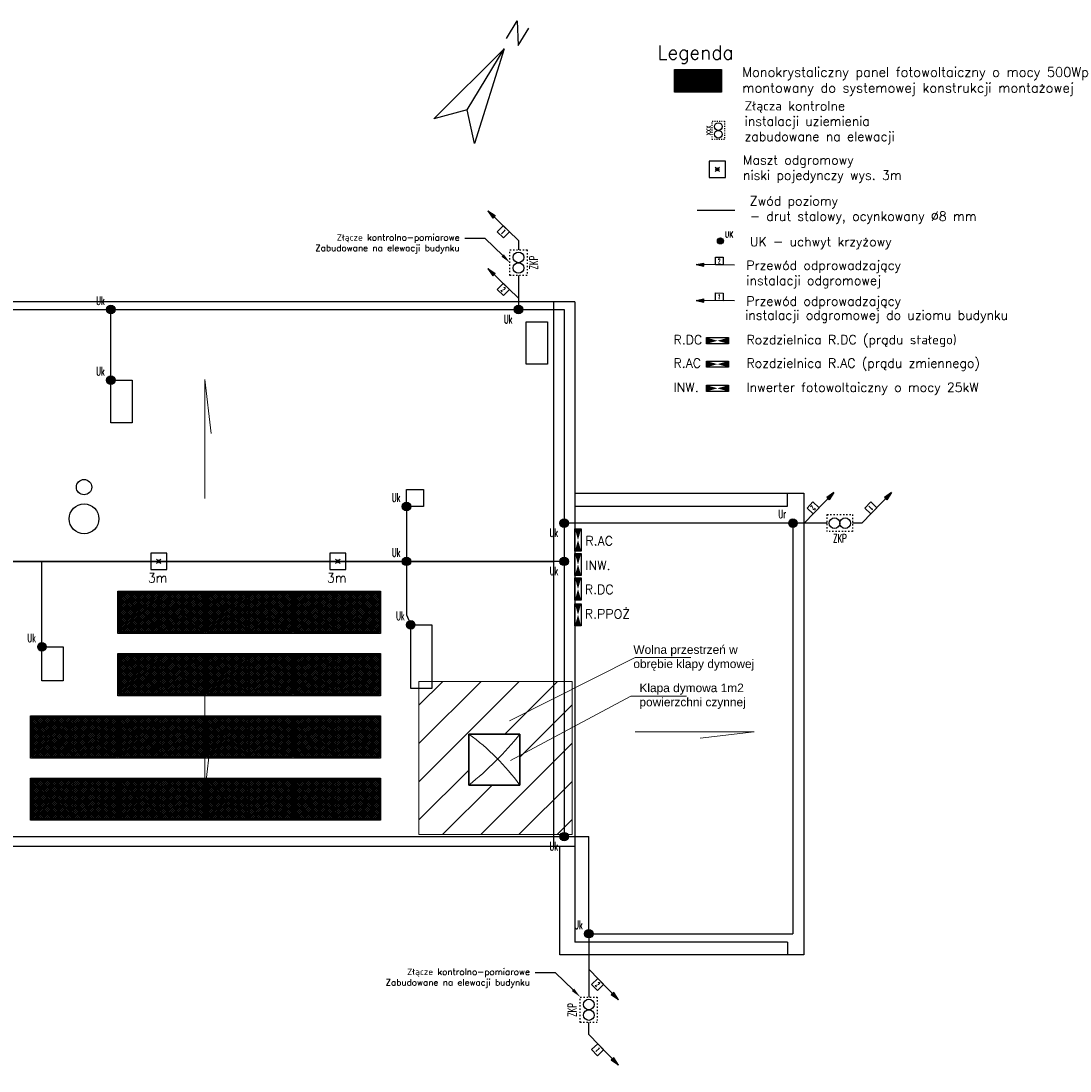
# Model space of a CAD drawing. Header units: millimetres. Extents: x 2260 to 32334, y -33324 to 11762.
# Tile 79 of 79: x 22887 to 25354, y 9294 to 11762. Entities that reach past the tile are written whole.
import ezdxf
from ezdxf import colors
from ezdxf.entities.mleader import LeaderData, LeaderLine
from ezdxf.enums import TextEntityAlignment as Align
from ezdxf.math import Vec2, Vec3

# ---------------------------------------------------------------- set-up
doc = ezdxf.new("R2010")
doc.units = ezdxf.units.MM
doc.linetypes.add('ACAD_ISO03W100', pattern=[30, 12, -18])
doc.linetypes.add('ArcadiaLine2077533452649863992', pattern=[0])
for name, color, linetype in [('_E_SCHEMAT-NR OBWODU', 240, 'Continuous'), ('_KO_ODGROM', 5, 'Continuous'), ('_KO_TEKST', 7, 'Continuous'), ('_KO_UZIOM', 4, 'Continuous')]:
    doc.layers.add(name, color=color, linetype=linetype)
doc.layers.add('cienka', color=252, linetype='Continuous', lineweight=15)
doc.layers.add('oddymianie', color=5, linetype='Continuous', lineweight=20, plot=False)
doc.styles.add('KO', font='simplex.shx')
doc.styles.get("Standard").update_dxf_attribs({"font": 'arial.ttf'})

# ---------------------------------------------------------------- blocks, each defined once
blk = doc.blocks.new('*U56')
at = {"linetype": 'ACAD_ISO03W100', "ltscale": 0.025}
blk.add_lwpolyline([(-2, 0), (2, 0), (2, -6), (-2, -6)], close=True, dxfattribs=at)
for centre in [(0, -1.75), (0, -4.25)]:
    blk.add_circle(centre, 1.25)
at = {"style": 'KO', "width": 0.6}
blk.add_attdef('NR_ZLACZA', text='', height=2, rotation=90, dxfattribs=at).set_placement((-3.5, -3), align=Align.MIDDLE)
blk = doc.blocks.new('*U58')
blk.add_hatch(color=256).paths.add_polyline_path([(-20, -1), (-20, 1), (-25, 0)])
for p, q in [((-25, 0), (-20, 1)), ((0, 0), (-25, 0)), ((-25, 0), (-20, -1)), ((-20, -1), (-20, 1))]:
    blk.add_line(p, q)
blk.add_lwpolyline([(-12.5, 0), (-12.5, 5), (-7.5, 5), (-7.5, 0)], close=True)
at = {"style": 'KO', "width": 0.5}
blk.add_attdef('OZNACZENIE_1', text='', height=3, rotation=359.99953, dxfattribs=at).set_placement((-10, 2.5), align=Align.MIDDLE)
blk = doc.blocks.new('*U60')
h = blk.add_hatch(color=256)
edge = h.paths.add_edge_path()
edge.add_ellipse((0, 0), major_axis=(1, 0), ratio=1, start_angle=0, end_angle=360)
blk.add_circle((0, 0), 1)
at = {"style": 'KO', "width": 0.6}
blk.add_attdef('OZNACZENIE_1', text='', height=2, dxfattribs=at).set_placement((1.5, 0.5), align=Align.BOTTOM_LEFT)
blk.add_attdef('OZNACZENIE_2', text='', height=2, dxfattribs=at).set_placement((1.5, -1), align=Align.TOP_LEFT)
blk = doc.blocks.new('*U61')
for p, q in [((-0.71, 0.71), (0.71, -0.71)), ((-0.71, -0.71), (0.71, 0.71))]:
    blk.add_line(p, q)
blk.add_lwpolyline([(-2.65, -2.65), (2.65, -2.65), (2.65, 2.65), (-2.65, 2.65)], close=True)
blk.add_circle((0, 0), 0.5)
at = {"style": 'KO', "width": 0.6}
for tag, p in [('OPIS_1', (0, -3.5)), ('OPIS_2', (0, -6)), ('OPIS_3', (0, -8.5))]:
    blk.add_attdef(tag, text='', height=2, dxfattribs=at).set_placement(p, align=Align.TOP_CENTER)

msp = doc.modelspace()

# ---------------------------------------------------------------- hatches: boundary and pattern name
at = {"layer": '_E_SCHEMAT-NR OBWODU', "ltscale": 50}
h = msp.add_hatch(dxfattribs=at)
h.set_pattern_fill('ANSI37', color=142, scale=0.54, angle=270)
h.set_pattern_definition([(315, (44805.1236, 55450.2798), (1.212334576, 1.212334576), []), (45, (44805.1236, 55450.2798), (-1.212334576, 1.212334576), [])])
h.paths.add_polyline_path([(24425.193, 11596.269), (24425.193, 11647.127), (24479.233, 11647.127), (24479.233, 11596.269)])
h = msp.add_hatch(dxfattribs=at)
h.set_pattern_fill('ANSI37', color=142, scale=0.54, angle=270)
h.set_pattern_definition([(315, (44816.5598, 55450.2798), (1.212334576, 1.212334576), []), (45, (44816.5598, 55450.2798), (-1.212334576, 1.212334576), [])])
h.paths.add_polyline_path([(24532.829, 11596.269), (24532.829, 11647.127), (24479.233, 11647.127), (24479.233, 11596.269)])
h = msp.add_hatch(color=240, dxfattribs=at)
h.dxf.hatch_style = 1
h.paths.add_polyline_path([(24524.844, 11010.477), (24498.835, 11003.105), (24498.835, 11017.849)])
h = msp.add_hatch(color=240, dxfattribs=at)
h.dxf.hatch_style = 1
h.paths.add_polyline_path([(24524.844, 11010.477), (24550.852, 11003.105), (24550.852, 11017.849)])
h = msp.add_hatch(color=240, dxfattribs=at)
h.dxf.hatch_style = 1
h.paths.add_polyline_path([(24524.844, 10955.439), (24498.835, 10948.067), (24498.835, 10962.812)])
h = msp.add_hatch(color=240, dxfattribs=at)
h.dxf.hatch_style = 1
h.paths.add_polyline_path([(24524.844, 10955.439), (24550.852, 10948.067), (24550.852, 10962.812)])
h = msp.add_hatch(color=240, dxfattribs=at)
h.dxf.hatch_style = 1
h.paths.add_polyline_path([(24524.844, 10898.655), (24498.835, 10891.283), (24498.835, 10906.027)])
h = msp.add_hatch(color=240, dxfattribs=at)
h.dxf.hatch_style = 1
h.paths.add_polyline_path([(24524.844, 10898.655), (24550.852, 10891.283), (24550.852, 10906.027)])
h = msp.add_hatch(color=240, dxfattribs=at)
h.dxf.hatch_style = 1
h.paths.add_polyline_path([(24197, 10542.055), (24189.628, 10568.064), (24204.372, 10568.064)])
h = msp.add_hatch(color=240, dxfattribs=at)
h.dxf.hatch_style = 1
h.paths.add_polyline_path([(24197, 10542.055), (24189.628, 10516.047), (24204.372, 10516.047)])
h = msp.add_hatch(color=240, dxfattribs=at)
h.dxf.hatch_style = 1
h.paths.add_polyline_path([(24197, 10484.441), (24189.628, 10510.45), (24204.372, 10510.45)])
h = msp.add_hatch(color=240, dxfattribs=at)
h.dxf.hatch_style = 1
h.paths.add_polyline_path([(24197, 10484.441), (24189.628, 10458.433), (24204.372, 10458.433)])
h = msp.add_hatch(color=240, dxfattribs=at)
h.dxf.hatch_style = 1
h.paths.add_polyline_path([(24197, 10426.828), (24189.628, 10452.836), (24204.372, 10452.836)])
h = msp.add_hatch(dxfattribs=at)
h.set_pattern_fill('ANSI37', color=142, angle=90)
h.set_pattern_definition([(135, (-14443.8583, -70791.9103), (-2.24506403, -2.24506403), []), (225, (-14443.8583, -70791.9103), (2.24506403, -2.24506403), [])])
h.paths.add_polyline_path([(23118.606, 10419.221), (23118.606, 10325.039), (23217.858, 10325.039), (23217.858, 10419.221)])
h = msp.add_hatch(dxfattribs=at)
h.set_pattern_fill('ANSI37', color=142, angle=90)
h.set_pattern_definition([(135, (-14422.68, -70791.9103), (-2.24506403, -2.24506403), []), (225, (-14422.68, -70791.9103), (2.24506403, -2.24506403), [])])
h.paths.add_polyline_path([(23317.933, 10419.221), (23317.933, 10325.039), (23217.858, 10325.039), (23217.858, 10419.221)])
h = msp.add_hatch(dxfattribs=at)
h.set_pattern_fill('ANSI37', color=142, angle=90)
h.set_pattern_definition([(135, (-14237.794, -70791.9103), (-2.24506403, -2.24506403), []), (225, (-14237.794, -70791.9103), (2.24506403, -2.24506403), [])])
h.paths.add_polyline_path([(23324.67, 10419.221), (23324.67, 10325.039), (23423.922, 10325.039), (23423.922, 10419.221)])
h = msp.add_hatch(dxfattribs=at)
h.set_pattern_fill('ANSI37', color=142, angle=90)
h.set_pattern_definition([(135, (-14216.6158, -70791.9103), (-2.24506403, -2.24506403), []), (225, (-14216.6158, -70791.9103), (2.24506403, -2.24506403), [])])
h.paths.add_polyline_path([(23523.997, 10419.221), (23523.997, 10325.039), (23423.922, 10325.039), (23423.922, 10419.221)])
h = msp.add_hatch(dxfattribs=at)
h.set_pattern_fill('ANSI37', color=142, angle=90)
h.set_pattern_definition([(135, (-14031.73, -70791.9103), (-2.24506403, -2.24506403), []), (225, (-14031.73, -70791.9103), (2.24506403, -2.24506403), [])])
h.paths.add_polyline_path([(23530.734, 10419.221), (23530.734, 10325.039), (23629.987, 10325.039), (23629.987, 10419.221)])
h = msp.add_hatch(dxfattribs=at)
h.set_pattern_fill('ANSI37', color=142, angle=90)
h.set_pattern_definition([(135, (-14010.5516, -70791.9103), (-2.24506403, -2.24506403), []), (225, (-14010.5516, -70791.9103), (2.24506403, -2.24506403), [])])
h.paths.add_polyline_path([(23730.061, 10419.221), (23730.061, 10325.039), (23629.987, 10325.039), (23629.987, 10419.221)])
h = msp.add_hatch(color=240, dxfattribs=at)
h.dxf.hatch_style = 1
h.paths.add_polyline_path([(24197, 10426.828), (24189.628, 10400.819), (24204.372, 10400.819)])
h = msp.add_hatch(color=240, dxfattribs=at)
h.dxf.hatch_style = 1
h.paths.add_polyline_path([(24197, 10366.291), (24189.628, 10392.299), (24204.372, 10392.299)])
h = msp.add_hatch(color=240, dxfattribs=at)
h.dxf.hatch_style = 1
h.paths.add_polyline_path([(24197, 10366.291), (24189.628, 10340.283), (24204.372, 10340.283)])
h = msp.add_hatch(dxfattribs=at)
h.set_pattern_fill('ANSI37', color=142, angle=90)
h.set_pattern_definition([(135, (-14443.8583, -70938.3856), (-2.24506403, -2.24506403), []), (225, (-14443.8583, -70938.3856), (2.24506403, -2.24506403), [])])
h.paths.add_polyline_path([(23118.606, 10272.746), (23118.606, 10178.564), (23217.858, 10178.564), (23217.858, 10272.746)])
h = msp.add_hatch(dxfattribs=at)
h.set_pattern_fill('ANSI37', color=142, angle=90)
h.set_pattern_definition([(135, (-14422.68, -70938.3856), (-2.24506403, -2.24506403), []), (225, (-14422.68, -70938.3856), (2.24506403, -2.24506403), [])])
h.paths.add_polyline_path([(23317.933, 10272.746), (23317.933, 10178.564), (23217.858, 10178.564), (23217.858, 10272.746)])
h = msp.add_hatch(dxfattribs=at)
h.set_pattern_fill('ANSI37', color=142, angle=90)
h.set_pattern_definition([(135, (-14237.794, -70938.3856), (-2.24506403, -2.24506403), []), (225, (-14237.794, -70938.3856), (2.24506403, -2.24506403), [])])
h.paths.add_polyline_path([(23324.67, 10272.746), (23324.67, 10178.564), (23423.922, 10178.564), (23423.922, 10272.746)])
h = msp.add_hatch(dxfattribs=at)
h.set_pattern_fill('ANSI37', color=142, angle=90)
h.set_pattern_definition([(135, (-14216.6158, -70938.3856), (-2.24506403, -2.24506403), []), (225, (-14216.6158, -70938.3856), (2.24506403, -2.24506403), [])])
h.paths.add_polyline_path([(23523.997, 10272.746), (23523.997, 10178.564), (23423.922, 10178.564), (23423.922, 10272.746)])
h = msp.add_hatch(dxfattribs=at)
h.set_pattern_fill('ANSI37', color=142, angle=90)
h.set_pattern_definition([(135, (-14031.73, -70938.3856), (-2.24506403, -2.24506403), []), (225, (-14031.73, -70938.3856), (2.24506403, -2.24506403), [])])
h.paths.add_polyline_path([(23530.734, 10272.746), (23530.734, 10178.564), (23629.987, 10178.564), (23629.987, 10272.746)])
h = msp.add_hatch(dxfattribs=at)
h.set_pattern_fill('ANSI37', color=142, angle=90)
h.set_pattern_definition([(135, (-14010.5516, -70938.3856), (-2.24506403, -2.24506403), []), (225, (-14010.5516, -70938.3856), (2.24506403, -2.24506403), [])])
h.paths.add_polyline_path([(23730.061, 10272.746), (23730.061, 10178.564), (23629.987, 10178.564), (23629.987, 10272.746)])
h = msp.add_hatch(dxfattribs=at)
h.set_pattern_fill('ANSI37', color=142, angle=90)
h.set_pattern_definition([(135, (-14649.9225, -71084.8608), (-2.24506403, -2.24506403), []), (225, (-14649.9225, -71084.8608), (2.24506403, -2.24506403), [])])
h.paths.add_polyline_path([(22912.541, 10126.271), (22912.541, 10032.089), (23011.794, 10032.089), (23011.794, 10126.271)])
h = msp.add_hatch(dxfattribs=at)
h.set_pattern_fill('ANSI37', color=142, angle=90)
h.set_pattern_definition([(135, (-14628.7443, -71084.8608), (-2.24506403, -2.24506403), []), (225, (-14628.7443, -71084.8608), (2.24506403, -2.24506403), [])])
h.paths.add_polyline_path([(23111.868, 10126.271), (23111.868, 10032.089), (23011.794, 10032.089), (23011.794, 10126.271)])
h = msp.add_hatch(dxfattribs=at)
h.set_pattern_fill('ANSI37', color=142, angle=90)
h.set_pattern_definition([(135, (-14443.8583, -71084.8608), (-2.24506403, -2.24506403), []), (225, (-14443.8583, -71084.8608), (2.24506403, -2.24506403), [])])
h.paths.add_polyline_path([(23118.606, 10126.271), (23118.606, 10032.089), (23217.858, 10032.089), (23217.858, 10126.271)])
h = msp.add_hatch(dxfattribs=at)
h.set_pattern_fill('ANSI37', color=142, angle=90)
h.set_pattern_definition([(135, (-14422.68, -71084.8608), (-2.24506403, -2.24506403), []), (225, (-14422.68, -71084.8608), (2.24506403, -2.24506403), [])])
h.paths.add_polyline_path([(23317.933, 10126.271), (23317.933, 10032.089), (23217.858, 10032.089), (23217.858, 10126.271)])
h = msp.add_hatch(dxfattribs=at)
h.set_pattern_fill('ANSI37', color=142, angle=90)
h.set_pattern_definition([(135, (-14237.794, -71084.8608), (-2.24506403, -2.24506403), []), (225, (-14237.794, -71084.8608), (2.24506403, -2.24506403), [])])
h.paths.add_polyline_path([(23324.67, 10126.271), (23324.67, 10032.089), (23423.922, 10032.089), (23423.922, 10126.271)])
h = msp.add_hatch(dxfattribs=at)
h.set_pattern_fill('ANSI37', color=142, angle=90)
h.set_pattern_definition([(135, (-14216.6158, -71084.8608), (-2.24506403, -2.24506403), []), (225, (-14216.6158, -71084.8608), (2.24506403, -2.24506403), [])])
h.paths.add_polyline_path([(23523.997, 10126.271), (23523.997, 10032.089), (23423.922, 10032.089), (23423.922, 10126.271)])
h = msp.add_hatch(dxfattribs=at)
h.set_pattern_fill('ANSI37', color=142, angle=90)
h.set_pattern_definition([(135, (-14031.73, -71084.8608), (-2.24506403, -2.24506403), []), (225, (-14031.73, -71084.8608), (2.24506403, -2.24506403), [])])
h.paths.add_polyline_path([(23530.734, 10126.271), (23530.734, 10032.089), (23629.987, 10032.089), (23629.987, 10126.271)])
h = msp.add_hatch(dxfattribs=at)
h.set_pattern_fill('ANSI37', color=142, angle=90)
h.set_pattern_definition([(135, (-14010.5516, -71084.8608), (-2.24506403, -2.24506403), []), (225, (-14010.5516, -71084.8608), (2.24506403, -2.24506403), [])])
h.paths.add_polyline_path([(23730.061, 10126.271), (23730.061, 10032.089), (23629.987, 10032.089), (23629.987, 10126.271)])
h = msp.add_hatch(dxfattribs=at)
h.set_pattern_fill('ANSI37', color=142, angle=90)
h.set_pattern_definition([(135, (-14649.9225, -71231.336), (-2.24506403, -2.24506403), []), (225, (-14649.9225, -71231.336), (2.24506403, -2.24506403), [])])
h.paths.add_polyline_path([(22912.541, 9979.796), (22912.541, 9885.614), (23011.794, 9885.614), (23011.794, 9979.796)])
h = msp.add_hatch(dxfattribs=at)
h.set_pattern_fill('ANSI37', color=142, angle=90)
h.set_pattern_definition([(135, (-14628.7443, -71231.336), (-2.24506403, -2.24506403), []), (225, (-14628.7443, -71231.336), (2.24506403, -2.24506403), [])])
h.paths.add_polyline_path([(23111.868, 9979.796), (23111.868, 9885.614), (23011.794, 9885.614), (23011.794, 9979.796)])
h = msp.add_hatch(dxfattribs=at)
h.set_pattern_fill('ANSI37', color=142, angle=90)
h.set_pattern_definition([(135, (-14443.8583, -71231.336), (-2.24506403, -2.24506403), []), (225, (-14443.8583, -71231.336), (2.24506403, -2.24506403), [])])
h.paths.add_polyline_path([(23118.606, 9979.796), (23118.606, 9885.614), (23217.858, 9885.614), (23217.858, 9979.796)])
h = msp.add_hatch(dxfattribs=at)
h.set_pattern_fill('ANSI37', color=142, angle=90)
h.set_pattern_definition([(135, (-14422.68, -71231.336), (-2.24506403, -2.24506403), []), (225, (-14422.68, -71231.336), (2.24506403, -2.24506403), [])])
h.paths.add_polyline_path([(23317.933, 9979.796), (23317.933, 9885.614), (23217.858, 9885.614), (23217.858, 9979.796)])
h = msp.add_hatch(dxfattribs=at)
h.set_pattern_fill('ANSI37', color=142, angle=90)
h.set_pattern_definition([(135, (-14237.794, -71231.336), (-2.24506403, -2.24506403), []), (225, (-14237.794, -71231.336), (2.24506403, -2.24506403), [])])
h.paths.add_polyline_path([(23324.67, 9979.796), (23324.67, 9885.614), (23423.922, 9885.614), (23423.922, 9979.796)])
h = msp.add_hatch(dxfattribs=at)
h.set_pattern_fill('ANSI37', color=142, angle=90)
h.set_pattern_definition([(135, (-14216.6158, -71231.336), (-2.24506403, -2.24506403), []), (225, (-14216.6158, -71231.336), (2.24506403, -2.24506403), [])])
h.paths.add_polyline_path([(23523.997, 9979.796), (23523.997, 9885.614), (23423.922, 9885.614), (23423.922, 9979.796)])
h = msp.add_hatch(dxfattribs=at)
h.set_pattern_fill('ANSI37', color=142, angle=90)
h.set_pattern_definition([(135, (-14031.73, -71231.336), (-2.24506403, -2.24506403), []), (225, (-14031.73, -71231.336), (2.24506403, -2.24506403), [])])
h.paths.add_polyline_path([(23530.734, 9979.796), (23530.734, 9885.614), (23629.987, 9885.614), (23629.987, 9979.796)])
h = msp.add_hatch(dxfattribs=at)
h.set_pattern_fill('ANSI37', color=142, angle=90)
h.set_pattern_definition([(135, (-14010.5516, -71231.336), (-2.24506403, -2.24506403), []), (225, (-14010.5516, -71231.336), (2.24506403, -2.24506403), [])])
h.paths.add_polyline_path([(23730.061, 9979.796), (23730.061, 9885.614), (23629.987, 9885.614), (23629.987, 9979.796)])
at = {"layer": 'oddymianie', "transparency": 33554687}
h = msp.add_hatch(dxfattribs=at)
h.set_pattern_fill('ANSI31', color=5, scale=20, angle=180)
h.set_pattern_definition([(225, (45385.68, 8367.33), (44.90128, -44.90128), [])])
h.paths.add_polyline_path([(24183.114, 10209.71), (23823.114, 10209.71), (23823.114, 9849.71), (24183.114, 9849.71)])
h.paths.add_polyline_path([(24060.426, 9965.952), (23940.426, 9965.952), (23940.426, 10085.952), (24060.426, 10085.952)], flags=16)

# ---------------------------------------------------------------- linework, layer by layer
at = {"linetype": 'ArcadiaLine2077533452649863992', "lineweight": 25}
for p, q in [((24028.971, 11721.133), (24053.892, 11762.134)), ((24028.971, 11721.133), (24053.892, 11762.134)), ((24028.971, 11721.133), (24053.892, 11762.134)), ((24028.971, 11721.133), (24053.892, 11762.134)), ((24053.892, 11762.134), (24056.447, 11704.433)), ((24053.892, 11762.134), (24056.447, 11704.433)), ((24053.892, 11762.134), (24056.447, 11704.433)), ((24053.892, 11762.134), (24056.447, 11704.433)), ((24056.447, 11704.433), (24081.376, 11745.449)), ((24056.447, 11704.433), (24081.376, 11745.449)), ((24056.447, 11704.433), (24081.376, 11745.449)), ((24056.447, 11704.433), (24081.376, 11745.449)), ((23857.962, 11532.408), (24023.454, 11696.345)), ((23857.962, 11532.408), (24023.454, 11696.345)), ((23857.962, 11532.408), (24023.454, 11696.345)), ((23857.962, 11532.408), (24023.454, 11696.345)), ((23936.469, 11553.619), (24023.454, 11696.345)), ((23936.469, 11553.619), (24023.454, 11696.345)), ((23936.469, 11553.619), (24023.454, 11696.345)), ((23936.469, 11553.619), (24023.454, 11696.345)), ((24023.454, 11696.345), (23953.6, 11474.121)), ((24023.454, 11696.345), (23953.6, 11474.121)), ((24023.454, 11696.345), (23953.6, 11474.121)), ((24023.454, 11696.345), (23953.6, 11474.121)), ((23936.469, 11553.619), (23857.962, 11532.408)), ((23936.469, 11553.619), (23857.962, 11532.408)), ((23936.469, 11553.619), (23857.962, 11532.408)), ((23936.469, 11553.619), (23857.962, 11532.408)), ((23953.6, 11474.121), (23936.469, 11553.619)), ((23953.6, 11474.121), (23936.469, 11553.619)), ((23953.6, 11474.121), (23936.469, 11553.619)), ((23953.6, 11474.121), (23936.469, 11553.619))]:
    msp.add_line(p, q, dxfattribs=at)
at = {"color": 5}
for p, q in [((24057.034, 11245.942), (24057.034, 11224.01)), ((24864.617, 10581.775), (24842.685, 10581.776))]:
    msp.add_line(p, q, dxfattribs=at)
for p, q in [((24189.628, 11101.808), (19494.628, 11101.808)), ((24139.628, 11101.808), (24139.628, 9821.808)), ((24189.628, 11101.808), (24189.628, 9821.808)), ((24189.628, 11101.808), (24189.628, 9821.808)), ((24189.628, 10651.808), (24689.628, 10651.808)), ((24689.628, 10651.808), (24727.628, 10651.808)), ((24689.628, 10621.808), (24689.628, 10651.808)), ((24727.628, 10651.808), (24727.628, 9566.808)), ((24189.628, 10621.808), (24689.628, 10621.808)), ((24189.628, 9821.808), (22089.628, 9821.808)), ((24154.628, 9566.808), (24154.628, 9821.808)), ((24189.628, 9821.808), (24189.628, 9596.808)), ((24689.628, 9596.808), (24189.628, 9596.808)), ((24689.628, 9596.808), (24689.628, 9566.808)), ((24689.628, 9566.808), (24154.628, 9566.808)), ((24727.628, 9566.808), (24689.628, 9566.808))]:
    msp.add_line(p, q)
msp.add_lwpolyline([(24074.961, 11055.101), (24124.961, 11055.101), (24124.961, 10955.101), (24074.961, 10955.101), (24074.961, 11055.101)])
for centre, radius in [((23035.533, 10666.313), 18), ((23035.533, 10591.808), 35)]:
    msp.add_circle(centre, radius)
at = {"layer": '_E_SCHEMAT-NR OBWODU', "color": 20, "ltscale": 50}
for points in [[(24423.876, 11595.03), (24423.876, 11648.489), (24534.576, 11648.489), (24534.576, 11595.03)], [(24425.154, 11596.269), (24425.154, 11647.127), (24479.233, 11647.127), (24479.233, 11596.269)], [(24533.312, 11596.269), (24533.312, 11647.127), (24479.233, 11647.127), (24479.233, 11596.269)], [(23320.371, 10421.515), (23320.371, 10322.517), (23115.371, 10322.517), (23115.371, 10421.515)], [(23117.713, 10419.221), (23117.713, 10325.039), (23217.858, 10325.039), (23217.858, 10419.221)], [(23318.004, 10419.221), (23318.004, 10325.039), (23217.858, 10325.039), (23217.858, 10419.221)], [(23526.436, 10421.515), (23526.436, 10322.517), (23321.436, 10322.517), (23321.436, 10421.515)], [(23323.777, 10419.221), (23323.777, 10325.039), (23423.922, 10325.039), (23423.922, 10419.221)], [(23524.068, 10419.221), (23524.068, 10325.039), (23423.922, 10325.039), (23423.922, 10419.221)], [(23732.5, 10421.515), (23732.5, 10322.517), (23527.5, 10322.517), (23527.5, 10421.515)], [(23529.841, 10419.221), (23529.841, 10325.039), (23629.987, 10325.039), (23629.987, 10419.221)], [(23730.132, 10419.221), (23730.132, 10325.039), (23629.987, 10325.039), (23629.987, 10419.221)], [(23320.371, 10275.039), (23320.371, 10176.042), (23115.371, 10176.042), (23115.371, 10275.039)], [(23117.713, 10272.746), (23117.713, 10178.564), (23217.858, 10178.564), (23217.858, 10272.746)], [(23318.004, 10272.746), (23318.004, 10178.564), (23217.858, 10178.564), (23217.858, 10272.746)], [(23526.436, 10275.039), (23526.436, 10176.042), (23321.436, 10176.042), (23321.436, 10275.039)], [(23323.777, 10272.746), (23323.777, 10178.564), (23423.922, 10178.564), (23423.922, 10272.746)], [(23524.068, 10272.746), (23524.068, 10178.564), (23423.922, 10178.564), (23423.922, 10272.746)], [(23732.5, 10275.039), (23732.5, 10176.042), (23527.5, 10176.042), (23527.5, 10275.039)], [(23529.841, 10272.746), (23529.841, 10178.564), (23629.987, 10178.564), (23629.987, 10272.746)], [(23730.132, 10272.746), (23730.132, 10178.564), (23629.987, 10178.564), (23629.987, 10272.746)], [(23114.307, 10128.564), (23114.307, 10029.566), (22909.307, 10029.566), (22909.307, 10128.564)], [(22911.648, 10126.271), (22911.648, 10032.089), (23011.794, 10032.089), (23011.794, 10126.271)], [(23111.94, 10126.271), (23111.94, 10032.089), (23011.794, 10032.089), (23011.794, 10126.271)], [(23320.371, 10128.564), (23320.371, 10029.566), (23115.371, 10029.566), (23115.371, 10128.564)], [(23117.713, 10126.271), (23117.713, 10032.089), (23217.858, 10032.089), (23217.858, 10126.271)], [(23318.004, 10126.271), (23318.004, 10032.089), (23217.858, 10032.089), (23217.858, 10126.271)], [(23526.436, 10128.564), (23526.436, 10029.566), (23321.436, 10029.566), (23321.436, 10128.564)], [(23323.777, 10126.271), (23323.777, 10032.089), (23423.922, 10032.089), (23423.922, 10126.271)], [(23524.068, 10126.271), (23524.068, 10032.089), (23423.922, 10032.089), (23423.922, 10126.271)], [(23732.5, 10128.564), (23732.5, 10029.566), (23527.5, 10029.566), (23527.5, 10128.564)], [(23529.841, 10126.271), (23529.841, 10032.089), (23629.987, 10032.089), (23629.987, 10126.271)], [(23730.132, 10126.271), (23730.132, 10032.089), (23629.987, 10032.089), (23629.987, 10126.271)], [(23114.307, 9982.089), (23114.307, 9883.091), (22909.307, 9883.091), (22909.307, 9982.089)], [(22911.648, 9979.796), (22911.648, 9885.614), (23011.794, 9885.614), (23011.794, 9979.796)], [(23111.94, 9979.796), (23111.94, 9885.614), (23011.794, 9885.614), (23011.794, 9979.796)], [(23320.371, 9982.089), (23320.371, 9883.091), (23115.371, 9883.091), (23115.371, 9982.089)], [(23117.713, 9979.796), (23117.713, 9885.614), (23217.858, 9885.614), (23217.858, 9979.796)], [(23318.004, 9979.796), (23318.004, 9885.614), (23217.858, 9885.614), (23217.858, 9979.796)], [(23526.436, 9982.089), (23526.436, 9883.091), (23321.436, 9883.091), (23321.436, 9982.089)], [(23323.777, 9979.796), (23323.777, 9885.614), (23423.922, 9885.614), (23423.922, 9979.796)], [(23524.068, 9979.796), (23524.068, 9885.614), (23423.922, 9885.614), (23423.922, 9979.796)], [(23732.5, 9982.089), (23732.5, 9883.091), (23527.5, 9883.091), (23527.5, 9982.089)], [(23529.841, 9979.796), (23529.841, 9885.614), (23629.987, 9885.614), (23629.987, 9979.796)], [(23730.132, 9979.796), (23730.132, 9885.614), (23629.987, 9885.614), (23629.987, 9979.796)]]:
    msp.add_lwpolyline(points, close=True, dxfattribs=at)
at = {"layer": '_E_SCHEMAT-NR OBWODU', "color": 142, "ltscale": 50}
for points in [[(24533.312, 11647.127), (24533.312, 11596.269), (24425.154, 11596.269), (24425.154, 11647.127)], [(23117.713, 10325.039), (23117.713, 10419.221), (23318.004, 10419.221), (23318.004, 10325.039)], [(23323.777, 10325.039), (23323.777, 10419.221), (23524.068, 10419.221), (23524.068, 10325.039)], [(23529.841, 10325.039), (23529.841, 10419.221), (23730.132, 10419.221), (23730.132, 10325.039)], [(23117.713, 10178.564), (23117.713, 10272.746), (23318.004, 10272.746), (23318.004, 10178.564)], [(23323.777, 10178.564), (23323.777, 10272.746), (23524.068, 10272.746), (23524.068, 10178.564)], [(23529.841, 10178.564), (23529.841, 10272.746), (23730.132, 10272.746), (23730.132, 10178.564)], [(22911.648, 10032.089), (22911.648, 10126.271), (23111.94, 10126.271), (23111.94, 10032.089)], [(23117.713, 10032.089), (23117.713, 10126.271), (23318.004, 10126.271), (23318.004, 10032.089)], [(23323.777, 10032.089), (23323.777, 10126.271), (23524.068, 10126.271), (23524.068, 10032.089)], [(23529.841, 10032.089), (23529.841, 10126.271), (23730.132, 10126.271), (23730.132, 10032.089)], [(22911.648, 9885.614), (22911.648, 9979.796), (23111.94, 9979.796), (23111.94, 9885.614)], [(23117.713, 9885.614), (23117.713, 9979.796), (23318.004, 9979.796), (23318.004, 9885.614)], [(23323.777, 9885.614), (23323.777, 9979.796), (23524.068, 9979.796), (23524.068, 9885.614)], [(23529.841, 9885.614), (23529.841, 9979.796), (23730.132, 9979.796), (23730.132, 9885.614)]]:
    msp.add_lwpolyline(points, close=True, dxfattribs=at)
at = {"layer": '_E_SCHEMAT-NR OBWODU', "color": 5, "ltscale": 50}
for points in [[(24550.852, 11017.849), (24550.852, 11003.105), (24498.835, 11003.105), (24498.835, 11017.849)], [(24550.852, 10962.812), (24550.852, 10948.067), (24498.835, 10948.067), (24498.835, 10962.812)], [(24550.852, 10906.027), (24550.852, 10891.283), (24498.835, 10891.283), (24498.835, 10906.027)], [(24204.372, 10516.047), (24189.628, 10516.047), (24189.628, 10568.064), (24204.372, 10568.064)], [(24204.372, 10458.433), (24189.628, 10458.433), (24189.628, 10510.45), (24204.372, 10510.45)], [(24204.372, 10400.819), (24189.628, 10400.819), (24189.628, 10452.836), (24204.372, 10452.836)], [(24204.372, 10340.283), (24189.628, 10340.283), (24189.628, 10392.299), (24204.372, 10392.299)]]:
    msp.add_lwpolyline(points, close=True, dxfattribs=at)
at = {"layer": '_KO_ODGROM'}
for p, q in [((24476.756, 11317.657), (24566.097, 11317.657)), ((19520.624, 11083.737), (24164.533, 11083.737)), ((23098.628, 10917.842), (23098.628, 11083.737)), ((24164.533, 11083.737), (24164.533, 9844.759)), ((23793.628, 10620.801), (23793.628, 10491.808)), ((24677.75, 10581.682), (24164.533, 10581.682)), ((24702.412, 10581.698), (24702.412, 9616.236)), ((24164.533, 10491.808), (19520.624, 10491.808)), ((19604.628, 10491.808), (24139.628, 10491.808)), ((22936.628, 10290.801), (22936.628, 10491.808)), ((23793.628, 10491.808), (23793.628, 10365.919)), ((23793.628, 10365.919), (23803.628, 10342.801)), ((19648.611, 9844.759), (24164.533, 9844.759)), ((24164.533, 9844.759), (24222.426, 9844.759)), ((24222.426, 9616.591), (24222.426, 9844.759)), ((24222.426, 9616.236), (24702.412, 9616.236)), ((24222.424, 9379.452), (24222.414, 9407.744))]:
    msp.add_line(p, q, dxfattribs=at)
for points in [[(24057.06, 11164.01), (24057.06, 11083.737)], [(23098.628, 10917.842), (23148.628, 10917.842), (23148.628, 10817.842), (23098.628, 10817.842), (23098.628, 10917.842)], [(23793.628, 10660.801), (23833.628, 10660.801), (23833.628, 10620.801), (23793.628, 10620.801), (23793.628, 10660.801)], [(24782.685, 10581.75), (24677.75, 10581.682)], [(23803.628, 10342.801), (23853.628, 10342.801), (23853.628, 10192.801), (23803.628, 10192.801), (23803.628, 10342.801)], [(22936.628, 10290.801), (22986.628, 10290.801), (22986.628, 10210.801), (22936.628, 10210.801), (22936.628, 10290.801)], [(24222.426, 9616.236), (24222.426, 9467.744)]]:
    msp.add_lwpolyline(points, dxfattribs=at)
at = {"layer": 'cienka'}
for p, q in [((23319.628, 10639.87), (23319.628, 10919.41)), ((23319.628, 10919.41), (23334.253, 10792.495)), ((23319.628, 10230.688), (23319.628, 9951.148)), ((23319.628, 9951.148), (23334.253, 10078.063)), ((24331.706, 10090.918), (24611.245, 10090.918)), ((24611.245, 10090.918), (24484.331, 10076.293))]:
    msp.add_line(p, q, dxfattribs=at)
at = {"layer": 'oddymianie', "color": 5, "lineweight": 30}
for p, q in [((23940.426, 10085.952), (24060.426, 10085.952)), ((23940.426, 10085.952), (23940.426, 9965.952)), ((24060.426, 10085.952), (24060.426, 9965.952)), ((23940.426, 9965.952), (24060.426, 9965.952))]:
    msp.add_line(p, q, dxfattribs=at)
at = {"layer": 'oddymianie'}
for points in [[(23793.628, 10660.801), (23833.628, 10660.801), (23833.628, 10620.801), (23793.628, 10620.801), (23793.628, 10660.801)], [(23803.628, 10342.801), (23853.628, 10342.801), (23853.628, 10192.801), (23803.628, 10192.801), (23803.628, 10342.801)]]:
    msp.add_lwpolyline(points, dxfattribs=at)
at = {"layer": 'oddymianie', "color": 0}
for points in [[(24462.553, 10265.888), (24331.374, 10265.888), (24035.731, 10117.242)], [(24452.096, 10174.709), (24320.917, 10174.709), (24038.478, 10023.521)]]:
    msp.add_lwpolyline(points, dxfattribs=at)
at = {"layer": 'oddymianie'}
msp.add_lwpolyline([(24183.114, 9849.71), (23823.114, 9849.71), (23823.114, 10209.71), (24183.114, 10209.71)], close=True, dxfattribs=at)
msp.add_lwpolyline([(24183.114, 9849.71), (23823.114, 9849.71), (23823.114, 10209.71), (24183.114, 10209.71)], close=True, dxfattribs=at)
at = {"layer": 'oddymianie', "color": 5}
for centre, radius, start, end in [((23601.44, 9626.967), 570.595, 36.447868, 53.552132), ((23447.601, 10578.777), 786.404, 308.805737, 321.194263)]:
    msp.add_arc(centre, radius, start, end, dxfattribs=at)

# ---------------------------------------------------------------- block references
at = {"layer": '_KO_ODGROM', "xscale": 7.2, "yscale": 7.2, "zscale": 7.2}
for p in [(24524.425, 11413.7), (23211.342, 10491.808), (23632.261, 10491.808)]:
    msp.add_blockref('*U61', p, dxfattribs=at)
at = {"layer": '_KO_ODGROM'}
ref = msp.add_blockref('*U58', (24057.034, 11245.942), dxfattribs=dict(at, xscale=-4, yscale=3.999999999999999, zscale=3.999999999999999, rotation=135.8113272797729))
ref.add_attrib('OZNACZENIE_1', '1', dxfattribs={"layer": '0', "color": 11, "height": 12, "rotation": 315.811327, "style": 'KO', "width": 0.5}).set_placement((24021.382, 11266.652), align=Align.MIDDLE)
ref = msp.add_blockref('*U60', (24531.804, 11245.179), dxfattribs=dict(at, xscale=7.2, yscale=7.2, zscale=7.2))
ref.add_attrib('OZNACZENIE_1', 'UK', dxfattribs={"layer": '0', "color": 11, "height": 14.4, "style": 'KO', "width": 0.6}).set_placement((24542.604, 11248.779), align=Align.BOTTOM_LEFT)
ref = msp.add_blockref('*U58', (24564.902, 11188.473), dxfattribs=dict(at, xscale=3.6, yscale=3.6, zscale=3.6, rotation=359.404844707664))
ref.add_attrib('OZNACZENIE_1', '2', dxfattribs={"layer": '0', "color": 11, "height": 10.8, "rotation": 359.404845, "style": 'KO', "width": 0.5}).set_placement((24528.997, 11197.847), align=Align.MIDDLE)
ref = msp.add_blockref('*U58', (24057.034, 11110.292), dxfattribs=dict(at, xscale=-4, yscale=3.999999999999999, zscale=3.999999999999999, rotation=135.8113272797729))
ref.add_attrib('OZNACZENIE_1', '2', dxfattribs={"layer": '0', "color": 11, "height": 12, "rotation": 315.811327, "style": 'KO', "width": 0.5}).set_placement((24021.382, 11131.003), align=Align.MIDDLE)
ref = msp.add_blockref('*U60', (23098.628, 11083.737), dxfattribs=dict(at, xscale=10, yscale=10, zscale=10))
ref.add_attrib('OZNACZENIE_1', 'Uk', dxfattribs={"layer": '0', "color": 11, "height": 20, "style": 'KO', "width": 0.6}).set_placement((23064.192, 11088.737), align=Align.BOTTOM_LEFT)
ref = msp.add_blockref('*U58', (24564.902, 11104.335), dxfattribs=dict(at, xscale=3.6, yscale=3.6, zscale=3.6, rotation=359.404844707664))
ref.add_attrib('OZNACZENIE_1', '1', dxfattribs={"layer": '0', "color": 11, "height": 10.8, "rotation": 359.404845, "style": 'KO', "width": 0.5}).set_placement((24528.997, 11113.708), align=Align.MIDDLE)
ref = msp.add_blockref('*U60', (24057.111, 11083.737), dxfattribs=dict(at, xscale=10, yscale=10, zscale=10))
ref.add_attrib('OZNACZENIE_1', 'Uk', dxfattribs={"layer": '0', "color": 11, "height": 20, "style": 'KO', "width": 0.6}).set_placement((24022.675, 11045.302), align=Align.BOTTOM_LEFT)
ref = msp.add_blockref('*U60', (23098.628, 10917.842), dxfattribs=dict(at, xscale=10, yscale=10, zscale=10))
ref.add_attrib('OZNACZENIE_1', 'Uk', dxfattribs={"layer": '0', "color": 11, "height": 20, "style": 'KO', "width": 0.6}).set_placement((23064.192, 10922.842), align=Align.BOTTOM_LEFT)
ref = msp.add_blockref('*U58', (24728.967, 10581.775), dxfattribs=dict(at, xscale=-3.999999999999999, yscale=3.999999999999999, zscale=3.999999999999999, rotation=45.81132727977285))
ref.add_attrib('OZNACZENIE_1', '2', dxfattribs={"layer": '0', "color": 11, "height": 12, "rotation": 225.811327, "style": 'KO', "width": 0.5}).set_placement((24749.678, 10617.427), align=Align.MIDDLE)
ref = msp.add_blockref('*U58', (24864.617, 10581.775), dxfattribs=dict(at, xscale=-3.999999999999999, yscale=3.999999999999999, zscale=3.999999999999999, rotation=45.81132727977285))
ref.add_attrib('OZNACZENIE_1', '1', dxfattribs={"layer": '0', "color": 11, "height": 12, "rotation": 225.811327, "style": 'KO', "width": 0.5}).set_placement((24885.327, 10617.427), align=Align.MIDDLE)
ref = msp.add_blockref('*U60', (23793.628, 10620.801), dxfattribs=dict(at, xscale=10, yscale=10, zscale=10))
ref.add_attrib('OZNACZENIE_1', 'Uk', dxfattribs={"layer": '0', "color": 11, "height": 20, "style": 'KO', "width": 0.6}).set_placement((23759.192, 10625.801), align=Align.BOTTOM_LEFT)
ref = msp.add_blockref('*U60', (24164.533, 10581.682), dxfattribs=dict(at, xscale=10, yscale=10, zscale=10))
ref.add_attrib('OZNACZENIE_1', 'Uk', dxfattribs={"layer": '0', "color": 11, "height": 20, "style": 'KO', "width": 0.6}).set_placement((24130.097, 10543.247), align=Align.BOTTOM_LEFT)
ref = msp.add_blockref('*U60', (24702.412, 10581.698), dxfattribs=dict(at, xscale=10, yscale=10, zscale=10))
ref.add_attrib('OZNACZENIE_1', 'Ur', dxfattribs={"layer": '0', "color": 11, "height": 20, "style": 'KO', "width": 0.6}).set_placement((24667.976, 10587.011), align=Align.BOTTOM_LEFT)
ref = msp.add_blockref('*U60', (23793.628, 10491.808), dxfattribs=dict(at, xscale=10, yscale=10, zscale=10))
ref.add_attrib('OZNACZENIE_1', 'Uk', dxfattribs={"layer": '0', "color": 11, "height": 20, "style": 'KO', "width": 0.6}).set_placement((23759.192, 10496.808), align=Align.BOTTOM_LEFT)
ref = msp.add_blockref('*U60', (24164.584, 10491.808), dxfattribs=dict(at, xscale=10, yscale=10, zscale=10))
ref.add_attrib('OZNACZENIE_1', 'Uk', dxfattribs={"layer": '0', "color": 11, "height": 20, "style": 'KO', "width": 0.6}).set_placement((24130.148, 10453.373), align=Align.BOTTOM_LEFT)
ref = msp.add_blockref('*U60', (23803.628, 10342.801), dxfattribs=dict(at, xscale=10, yscale=10, zscale=10))
ref.add_attrib('OZNACZENIE_1', 'Uk', dxfattribs={"layer": '0', "color": 11, "height": 20, "style": 'KO', "width": 0.6}).set_placement((23769.192, 10347.801), align=Align.BOTTOM_LEFT)
ref = msp.add_blockref('*U60', (22936.628, 10290.801), dxfattribs=dict(at, xscale=10, yscale=10, zscale=10))
ref.add_attrib('OZNACZENIE_1', 'Uk', dxfattribs={"layer": '0', "color": 11, "height": 20, "style": 'KO', "width": 0.6}).set_placement((22902.192, 10295.801), align=Align.BOTTOM_LEFT)
ref = msp.add_blockref('*U60', (24164.533, 9844.759), dxfattribs=dict(at, xscale=10, yscale=10, zscale=10))
ref.add_attrib('OZNACZENIE_1', 'Uk', dxfattribs={"layer": '0', "color": 11, "height": 20, "style": 'KO', "width": 0.6}).set_placement((24130.097, 9806.324), align=Align.BOTTOM_LEFT)
ref = msp.add_blockref('*U60', (24222.426, 9616.591), dxfattribs=dict(at, xscale=10, yscale=10, zscale=10))
ref.add_attrib('OZNACZENIE_1', 'Uk', dxfattribs={"layer": '0', "color": 11, "height": 20, "style": 'KO', "width": 0.6}).set_placement((24187.99, 9621.591), align=Align.BOTTOM_LEFT)
ref = msp.add_blockref('*U58', (24222.423, 9532.828), dxfattribs=dict(at, xscale=4, yscale=4, zscale=4, rotation=134.1886727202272))
ref.add_attrib('OZNACZENIE_1', '2', dxfattribs={"layer": '0', "color": 11, "height": 12, "rotation": 314.188673, "style": 'KO', "width": 0.5}).set_placement((24243.134, 9497.176), align=Align.MIDDLE)
ref = msp.add_blockref('*U58', (24222.424, 9379.452), dxfattribs=dict(at, xscale=4, yscale=4, zscale=4, rotation=134.1886727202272))
ref.add_attrib('OZNACZENIE_1', '1', dxfattribs={"layer": '0', "color": 11, "height": 12, "rotation": 314.188673, "style": 'KO', "width": 0.5}).set_placement((24243.134, 9343.8), align=Align.MIDDLE)
at = {"layer": '_KO_UZIOM'}
ref = msp.add_blockref('*U56', (24526.921, 11526.555), dxfattribs=dict(at, xscale=7.2, yscale=7.2, zscale=7.2))
ref.add_attrib('NR_ZLACZA', 'xxx', dxfattribs={"layer": '0', "color": 11, "height": 14.4, "rotation": 90, "style": 'KO', "width": 0.6}).set_placement((24501.721, 11504.955), align=Align.MIDDLE)
ref = msp.add_blockref('*U56', (24057.062, 11224.01), dxfattribs=dict(at, xscale=10, yscale=10, zscale=10, rotation=359.9982001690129))
ref.add_attrib('NR_ZLACZA', 'ZKP', dxfattribs={"layer": '0', "color": 11, "height": 20, "rotation": 89.9982, "style": 'KO', "width": 0.6}).set_placement((24092.887, 11194.011), align=Align.MIDDLE)
ref = msp.add_blockref('*U56', (24842.685, 10581.748), dxfattribs=dict(at, xscale=10, yscale=10, zscale=10, rotation=269.998200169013))
ref.add_attrib('NR_ZLACZA', 'ZKP', dxfattribs={"layer": '0', "color": 11, "height": 20, "rotation": 359.9982, "style": 'KO', "width": 0.6}).set_placement((24812.686, 10545.922), align=Align.MIDDLE)
ref = msp.add_blockref('*U56', (24222.416, 9467.744), dxfattribs=dict(at, xscale=10, yscale=10, zscale=10, rotation=359.9982001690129))
ref.add_attrib('NR_ZLACZA', 'ZKP', dxfattribs={"layer": '0', "color": 11, "height": 20, "rotation": 89.9982, "style": 'KO', "width": 0.6}).set_placement((24183.418, 9437.37), align=Align.MIDDLE)

# ---------------------------------------------------------------- texts
at = {"layer": '_KO_TEKST', "style": 'KO'}
for s, height, p in [('Legenda', 32.4, (24383.896, 11671.903)), ('Monokrystaliczny panel fotowoltaiczny o mocy 500Wp', 22.464, (24583.153, 11630.806)), ('montowany do systemowej konstrukcji montażowej', 22.464, (24583.153, 11593.699)), ('Złącza kontrolne', 21.6, (24588.91, 11551.812)), ('instalacji uziemienia', 21.6, (24588.91, 11515.812)), ('zabudowane na elewacji', 21.6, (24588.91, 11479.812)), ('Maszt odgromowy ', 21.6, (24584.858, 11424.568)), ('niski pojedynczy wys. 3m', 21.6, (24584.858, 11388.888)), ('Zwód poziomy', 21.6, (24600.922, 11328.495)), ('- drut stalowy, ocynkowany %%C8 mm ', 21.6, (24600.922, 11292.495)), ('UK - uchwyt krzyżowy', 21.6, (24600.922, 11232.711)), ('Przewód odprowadzający ', 21.6, (24592.757, 11176.984)), ('instalacji odgromowej', 21.6, (24592.757, 11141.304)), ('Przewód odprowadzający ', 21.6, (24592.757, 11092.846)), ('instalacji odgromowej do uziomu budynku', 21.6, (24589.955, 11059.966)), ('R.DC', 21.6, (24421.421, 11002.089)), ('Rozdzielnica R.DC (prądu stałego)', 21.6, (24593.066, 11002.102)), ('R.AC', 21.6, (24421.421, 10947.051)), ('Rozdzielnica R.AC (prądu zmiennego)', 21.6, (24593.066, 10947.064)), ('INW.', 21.6, (24421.421, 10890.267)), ('Inwerter fotowoltaiczny o mocy 25kW', 21.6, (24593.066, 10890.279)), ('R.AC', 21.6, (24214.4, 10529.299)), ('INW.', 21.6, (24214.4, 10471.686)), ('3m', 21.6, (23185.63, 10442.263)), ('3m', 21.6, (23606.55, 10442.263)), ('R.DC', 21.6, (24213.054, 10414.99)), ('R.PPOŻ', 21.6, (24213.054, 10357.377))]:
    msp.add_text(s, height=height, dxfattribs=at).set_placement(p)
at = {"layer": 'oddymianie', "color": 1, "lineweight": 9, "char_height": 20, "attachment_point": 1}
for s, insert, width in [('Wolna przestrzeń w obrębie klapy dymowej', (24327.153, 10294.349), 294.55398), ('Klapa dymowa 1m2 powierzchni czynnej', (24341.418, 10204.454), 323.33507)]:
    msp.add_mtext(s, dxfattribs=dict(at, insert=insert, width=width))

# ---------------------------------------------------------------- next in the draw order: leaders
at = {"layer": '_KO_TEKST', "color": 0}
ml = msp.add_multileader_mtext('Standard', dxfattribs=at)
ml.set_content('Złącze kontrolno-pomiarowe\\PZabudowane na elewacji budynku', style='KO')
ml.set_leader_properties()
ml.build(insert=Vec2(0, 0))
ml.multileader.update_dxf_attribs({"has_text_frame": 1, "dogleg_length": 80, "arrow_head_size": 24})
ctx = ml.context
ctx.base_point, ctx.char_height, ctx.arrow_head_size, ctx.landing_gap_size, ctx.plane_origin = Vec3(23528.79, 11250.794), 15, 24, 12, Vec3(23789.019, 11219.535)
ctx.text_align_type = 2
notes = []
notes.append((ctx, [(0, (1, 1, 0), (23978.647, 11250.794), (-1, 0), 48, [(0, [(24037.061, 11194.01)], 0, [])])]))
ctx.mtext.insert, ctx.mtext.rotation, ctx.mtext.alignment, ctx.mtext.flow_direction = Vec3(23918.647, 11260.794), 6.28318531, 3, 5
ctx.mtext.has_bg_fill, ctx.mtext.bg_color, ctx.mtext.bg_scale_factor, ctx.mtext.bg_transparency, ctx.mtext.use_window_bg_color = 1, -1023410167, 1.5, 0, 1
ml = msp.add_multileader_mtext('Standard', dxfattribs=at)
ml.set_content('Złącze kontrolno-pomiarowe\\PZabudowane na elewacji budynku', style='KO')
ml.set_leader_properties()
ml.build(insert=Vec2(0, 0))
ml.multileader.update_dxf_attribs({"has_text_frame": 1, "dogleg_length": 80, "arrow_head_size": 24})
ctx = ml.context
ctx.base_point, ctx.char_height, ctx.arrow_head_size, ctx.landing_gap_size, ctx.plane_origin = Vec3(23694.145, 9524.528), 15, 24, 12, Vec3(23954.374, 9493.269)
ctx.text_align_type = 2
notes.append((ctx, [(0, (1, 1, 0), (24144.002, 9524.528), (-1, 0), 48, [(0, [(24202.416, 9467.744)], 0, [])])]))
ctx.mtext.insert, ctx.mtext.rotation, ctx.mtext.alignment, ctx.mtext.flow_direction = Vec3(24084.002, 9534.528), 6.28318531, 3, 5
ctx.mtext.has_bg_fill, ctx.mtext.bg_color, ctx.mtext.bg_scale_factor, ctx.mtext.bg_transparency, ctx.mtext.use_window_bg_color = 1, -1023410167, 1.5, 0, 1
for ctx, leaders in notes:
    for number, flags, end, landing, length, lines in leaders:
        leader = LeaderData()
        leader.index, (leader.has_last_leader_line, leader.has_dogleg_vector, leader.attachment_direction) = number, flags
        leader.last_leader_point, leader.dogleg_vector, leader.dogleg_length = Vec3(end), Vec3(landing), length
        for number, points, colour, breaks in lines:
            line = LeaderLine()
            line.index, line.vertices, line.color, line.breaks = number, Vec3.list(points), colors.encode_raw_color(colour), breaks
            leader.lines.append(line)
        ctx.leaders.append(leader)

doc.saveas('drawing.dxf')
